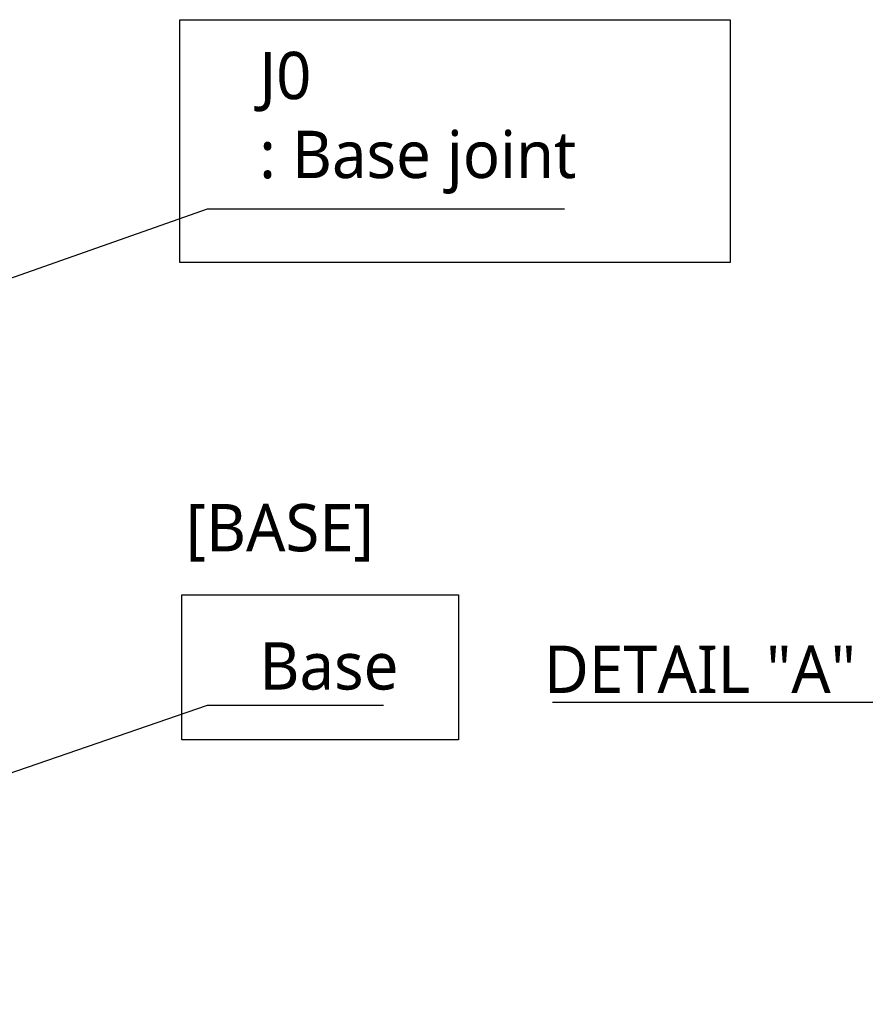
# Model space of a CAD drawing. Header units: millimetres. Extents: x 0 to 4378, y 0 to 2397.
# Tile 197 of 256: x 1842 to 2127, y 500 to 833. Entities that reach past the tile are written whole.
import ezdxf

# ---------------------------------------------------------------- set-up
doc = ezdxf.new("R2010")
doc.units = ezdxf.units.MM
doc.header["$LTSCALE"] = 0.2
doc.layers.add('05_Section Line', color=3, linetype='Continuous')
doc.styles.add('Rainbow-5.0 Style', font='malgunsl.ttf')
doc.dimstyles.new('Rainbow-5.0 Style', dxfattribs={"dimtxt": 4.5, "dimasz": 2.5, "dimexe": 1, "dimexo": 1, "dimgap": 1, "dimtad": 1, "dimdsep": 46, "dimtxsty": 'Rainbow-5.0 Style', "dimcen": 0, "dimclrd": 251, "dimclre": 251, "dimclrt": 7, "dimazin": 3, "dimtp": 0.1, "dimtm": 0.1, "dimtfac": 0.61, "dimtmove": 0, "dimatfit": 3, "dimfxl": 1, "dimlwd": -1, "dimlwe": -1, "dimarcsym": 1})

msp = doc.modelspace()

# ---------------------------------------------------------------- linework, layer by layer
at = {"layer": '05_Section Line'}
for points in [[(1895.819, 833.318), (2081.757, 833.318), (2081.757, 751.237), (1895.819, 751.237)], [(1896.415, 638.843), (1990.013, 638.843), (1990.013, 589.831), (1896.415, 589.831)]]:
    msp.add_lwpolyline(points, close=True, dxfattribs=at)

# ---------------------------------------------------------------- texts
at = {"color": 7, "char_height": 16, "style": 'Rainbow-5.0 Style'}
for s, insert, attachment_point in [('J0\\P: Base joint', (1922.653, 774.397), 7), ('[BASE]', (1897.771, 650.036), 7), ('Base', (1922.698, 606.602), 7), ('DETAIL "A"', (2124.276, 605.669), 9)]:
    msp.add_mtext(s, dxfattribs=dict(at, insert=insert, attachment_point=attachment_point))

# ---------------------------------------------------------------- leaders
at = {"annotation_type": 0, "has_hookline": 1}
for points, override, hookline_direction, text_width in [([(1612.144, 666.17), (1905.153, 769.397), (1917.653, 769.397)], {"dimscale": 5, "dimgap": 1, "dimtad": 1}, 0, 103.201), ([(1612.144, 500.415), (1905.198, 601.602), (1917.698, 601.602)], {"dimscale": 5, "dimgap": 1, "dimtad": 1}, 0, 41.92), ([(2154.278, 568.719), (2137.476, 602.469), (2127.476, 602.469)], {"dimscale": 4, "dimgap": 0.8, "dimtad": 1}, 1, 102.548)]:
    msp.add_leader(points, dimstyle='Rainbow-5.0 Style', override=override, dxfattribs=dict(at, hookline_direction=hookline_direction, text_width=text_width))

doc.saveas('drawing.dxf')
